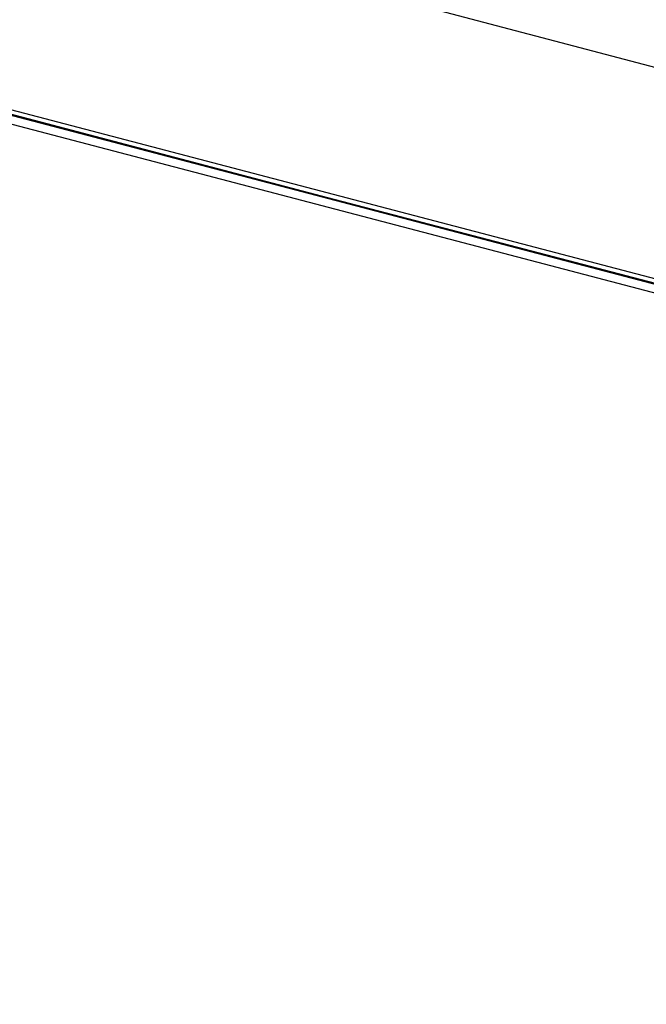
# Model space of a CAD drawing. Header units: feet. Extents: x -79 to 198, y -22 to 181.
# Tile 23 of 256: x 29.08 to 30.94, y 18.71 to 21.63. Entities that reach past the tile are written whole.
import ezdxf

# ---------------------------------------------------------------- set-up
doc = ezdxf.new("R2010")
doc.units = ezdxf.units.FT
doc.layers.add('A-LINEA', color=7, linetype='CONTINUOUS')

msp = doc.modelspace()

# ---------------------------------------------------------------- linework, layer by layer
at = {"layer": 'A-LINEA'}
msp.add_line((32.3467, 21.1244), (28.76, 22.0711), dxfattribs=at)
msp.add_line((32.3467, 21.1244), (28.76, 22.0711), dxfattribs=at)
for points in [[(26.7067, 23.3511), (28.04, 21.6178), (31.0267, 20.8311), (34.0133, 20.0978), (37.0133, 19.4044), (40.0267, 18.7778), (43.0533, 18.2044), (46.0933, 17.6844), (49.1467, 17.2178), (52.2, 16.8044), (55.2533, 16.4444), (58.32, 16.1511), (60.4, 16.0178), (62.48, 15.9511), (64.5467, 15.9244), (66.6267, 15.9511), (68.7067, 16.0178), (70.7867, 16.1511), (72.8533, 16.3244), (74.92, 16.5511), (76.9867, 16.8178), (79.04, 17.1511), (81.08, 17.5244), (83.12, 17.9378)], [(26.7067, 23.3511), (28.04, 21.6178), (31.0267, 20.8311), (34.0133, 20.0978), (37.0133, 19.4044), (40.0267, 18.7778), (43.0533, 18.2044), (46.0933, 17.6844), (49.1467, 17.2178), (52.2, 16.8044), (55.2533, 16.4444), (58.32, 16.1511), (60.4, 16.0178), (62.48, 15.9511), (64.5467, 15.9244), (66.6267, 15.9511), (68.7067, 16.0178), (70.7867, 16.1511), (72.8533, 16.3244), (74.92, 16.5511), (76.9867, 16.8178), (79.04, 17.1511), (81.08, 17.5244), (83.12, 17.9378)], [(32.3067, 20.4978), (28.48, 21.4978), (28.4933, 21.5111), (32.3067, 20.5111), (32.3067, 20.4978)], [(32.3067, 20.4978), (28.48, 21.4978), (28.4933, 21.5111), (32.3067, 20.5111), (32.3067, 20.4978)], [(32.2933, 20.4711), (28.48, 21.4711), (28.48, 21.4844), (28.48, 21.4978), (32.2933, 20.4978), (32.3067, 20.4844), (32.2933, 20.4711)], [(32.2933, 20.4711), (28.48, 21.4711), (28.48, 21.4844), (28.48, 21.4978), (32.2933, 20.4978), (32.3067, 20.4844), (32.2933, 20.4711)]]:
    msp.add_lwpolyline(points, dxfattribs=at)

doc.saveas('drawing.dxf')
